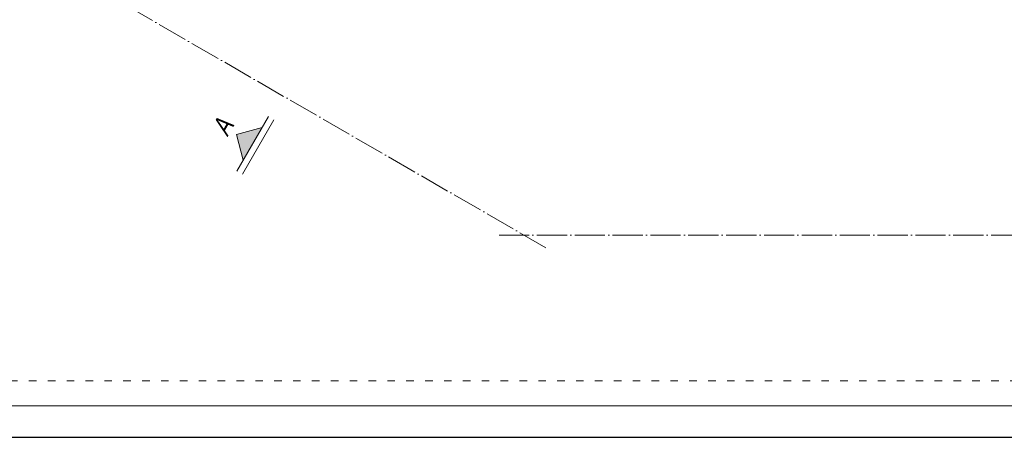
# Model space of a CAD drawing. Header units: millimetres. Extents: x 558 to 24471, y -5755 to 7551.
# Tile 2 of 36: x 22878 to 23661, y 6066 to 6398. Entities that reach past the tile are written whole.
import ezdxf
from ezdxf.enums import TextEntityAlignment as Align

# ---------------------------------------------------------------- set-up
doc = ezdxf.new("R2010")
doc.units = ezdxf.units.MM
doc.linetypes.add('ACAD_ISO03W100', pattern=[30, 12, -18])
doc.linetypes.add('ACAD_ISO04W100', pattern=[30, 24, -3, 0, -3])
for name, color, linetype, lineweight in [('K_Opis_zmienny', 2, 'Continuous', 13), ('K_Osie', 1, 'ACAD_ISO04W100', 5), ('K_Ramka', 7, 'Continuous', 18)]:
    doc.layers.add(name, color=color, linetype=linetype, lineweight=lineweight)
doc.styles.add('Tytuł 50', font='arial.ttf', dxfattribs={"width": 0.8, "oblique": 10, "height": 15})

msp = doc.modelspace()

# ---------------------------------------------------------------- hatches: boundary and pattern name
at = {"layer": 'K_Opis_zmienny'}
msp.add_hatch(color=256, dxfattribs=at).paths.add_polyline_path([(23050.048, 6306.776), (23070.538, 6312.266), (23055.538, 6286.286)])

# ---------------------------------------------------------------- linework, layer by layer
at = {"layer": 'Defpoints'}
msp.add_lwpolyline([(22371.174, 6065.976), (24471.174, 6065.976), (24471.174, 7550.976), (22371.174, 7550.976)], close=True, dxfattribs=at)
at = {"layer": 'K_Opis_zmienny'}
for p, q in [((23075.538, 6320.927), (23050.538, 6277.625)), ((23079.868, 6318.427), (23054.868, 6275.125)), ((23050.048, 6306.776), (23070.538, 6312.266)), ((23050.048, 6306.776), (23055.538, 6286.286))]:
    msp.add_line(p, q, dxfattribs=at)
at = {"layer": 'K_Opis_zmienny', "linetype": 'ACAD_ISO03W100', "ltscale": 0.5}
msp.add_lwpolyline([(22496.174, 7505.976), (24046.174, 7505.976), (24046.174, 6110.976), (22496.174, 6110.976), (22496.174, 7505.976)], dxfattribs=at)
at = {"layer": 'K_Osie'}
for p, q in [((23296.19, 6216.627), (22662.052, 6582.747)), ((23258.87, 6226.627), (23840.798, 6226.627))]:
    msp.add_line(p, q, dxfattribs=at)
at = {"layer": 'K_Ramka'}
msp.add_lwpolyline([(22396.174, 6090.976), (24446.174, 6090.976), (24446.174, 7525.976), (22396.174, 7525.976)], close=True, dxfattribs=at)

# ---------------------------------------------------------------- texts
at = {"layer": 'K_Opis_zmienny', "style": 'Tytuł 50', "oblique": 10, "width": 0.8}
msp.add_text('A', height=15, rotation=60, dxfattribs=at).set_placement((23039.222, 6313.026), align=Align.MIDDLE_CENTER)

doc.saveas('drawing.dxf')
